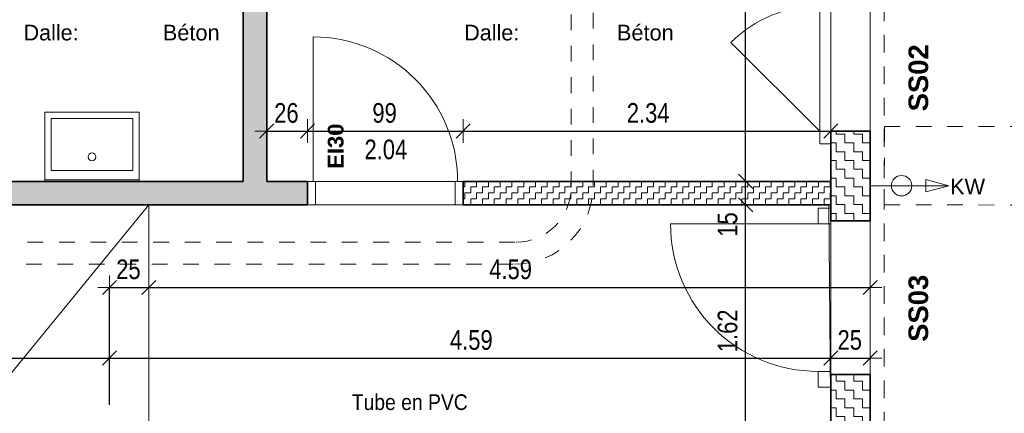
# Model space of a CAD drawing. Header units: metres. Extents: x -75 to 65, y -68 to 92.
# Tile 27 of 32: x 17.53 to 23.8, y 4.75 to 7.25. Entities that reach past the tile are written whole.
import ezdxf

# ---------------------------------------------------------------- set-up
doc = ezdxf.new("R2010")
doc.units = ezdxf.units.M
doc.header["$LTSCALE"] = 0.1
doc.header["$PDMODE"] = 65
for name, pattern in [('AUSGEZOGEN', [0]), ('STRICHLINIE2_S3', [0.25, 0.2, -0.05]), ('STRICHLINIE_S4', [0.275, 0.175, -0.05, 0, -0.05]), ('STRICHPUNKT2_S5', [0.425, 0.325, -0.05, 0, -0.05])]:
    doc.linetypes.add(name, pattern=pattern)
for name, color, linetype in [('XR$1$010 Fenêtres', 7, 'Continuous'), ('XR$1$010 Murs extérieurs', 7, 'Continuous'), ('XR$1$010 Murs extérieurs – Hachures des composants', 7, 'Continuous'), ('XR$1$010 Portes', 7, 'Continuous'), ('XR$1$015 Murs intérieurs', 7, 'Continuous'), ('XR$1$035 Dalles', 7, 'Continuous'), ('XR$1$060 Mobilier incorporé', 7, 'Continuous'), ('XR$1$065 Mobilier installé', 7, 'Continuous'), ('XR$1$080 Définition des locaux – Contour', 7, 'Continuous'), ('XR$1$255 Éléments graphiques du plan', 7, 'Continuous'), ('XR$2$080 Définition des locaux – Texte', 7, 'Continuous'), ('XR$2$150 Annotations 1_50', 7, 'Continuous'), ('XR$2$160 Annotations 1_50', 7, 'Continuous')]:
    doc.layers.add(name, color=color, linetype=linetype)
doc.layers.add('XR$1$STANDARD_1', color=7, linetype='Continuous', lineweight=25)
doc.layers.add('XR$2$STANDARD_1', color=7, linetype='Continuous', lineweight=25)
doc.styles.add('ARIAL', font='arial.ttf')
doc.dimstyles.new('DIMSTYLE_3', dxfattribs={"dimtxt": 0.125, "dimasz": 0.15, "dimexe": 0, "dimexo": 0, "dimgap": 0.0625, "dimtad": 2, "dimrnd": 0.005, "dimzin": 4, "dimdsep": 46, "dimtxsty": 'ARIAL', "dimblk1": 'ALL_ML_STRICH', "dimblk2": 'ALL_ML_STRICH', "dimsah": 1, "dimcen": 0, "dimclrd": 7, "dimclre": 7, "dimclrt": 7, "dimadec": 0, "dimazin": 0, "dimtfac": 1, "dimtdec": 0, "dimtix": 1, "dimtmove": 2, "dimatfit": 3, "dimfxl": 0, "dimtzin": 0, "dimlwd": 0, "dimlwe": 18, "dimarcsym": 0})
doc.dimstyles.new('DIMSTYLE_6', dxfattribs={"dimtxt": 0.125, "dimasz": 0.15, "dimexe": 0, "dimexo": 0, "dimgap": 0.0625, "dimtad": 2, "dimdec": 1, "dimlfac": 100, "dimrnd": 0.5, "dimzin": 4, "dimdsep": 46, "dimtxsty": 'ARIAL', "dimblk1": 'ALL_ML_STRICH', "dimblk2": 'ALL_ML_STRICH', "dimsah": 1, "dimcen": 0, "dimclrd": 7, "dimclre": 7, "dimclrt": 7, "dimadec": 0, "dimazin": 0, "dimtfac": 1, "dimtdec": 0, "dimtix": 1, "dimtmove": 2, "dimatfit": 3, "dimfxl": 0, "dimtzin": 0, "dimlwd": 0, "dimlwe": 18, "dimarcsym": 0})
doc.dimstyles.new('DIMSTYLE_7', dxfattribs={"dimtxt": 0.125, "dimasz": 0.15, "dimexe": 0, "dimexo": 0, "dimgap": 0.0625, "dimtad": 2, "dimdec": 1, "dimlfac": 100, "dimrnd": 0.5, "dimzin": 4, "dimdsep": 46, "dimtxsty": 'ARIAL', "dimblk1": 'ALL_ML_STRICH', "dimblk2": 'ALL_ML_STRICH', "dimsah": 1, "dimcen": 0, "dimclrd": 7, "dimclre": 7, "dimclrt": 7, "dimadec": 0, "dimazin": 0, "dimtfac": 1, "dimtdec": 0, "dimtix": 1, "dimtmove": 2, "dimatfit": 3, "dimfxl": 0, "dimtvp": 1.2, "dimtzin": 0, "dimlwd": 0, "dimlwe": 18, "dimarcsym": 0})
pattern_1 = [(90, (-0.075, 0.075), (-0.0375, 0.0375), [0.0375, -0.0375]), (180, (-0.075, 0.075), (-0.0375, -0.0375), [0.0375, -0.0375])]
pattern_2 = [(0, (0.1125, 0.1125), (0.05625, 0.05625), [0.05625, -0.05625]), (90, (0.1125, 0.1125), (-0.05625, 0.05625), [0.05625, -0.05625])]

# ---------------------------------------------------------------- blocks, each defined once
blk = doc.blocks.new('ALL_ML_STRICH')
at = {"color": 0, "linetype": 'ByBlock', "lineweight": -2}
for p, q in [((0, -0.5), (0, 0.5)), ((-1, 0), (0.5, 0)), ((-0.3, -0.3), (0.3, 0.3))]:
    blk.add_line(p, q, dxfattribs=at)
blk = doc.blocks.new('*D96')
at = {"layer": 'DEFPOINTS', "color": 7, "linetype": 'AUSGEZOGEN', "lineweight": 18, "transparency": 16777216}
for p in [(19.1018, 6.579), (19.1018, 6.544), (19.3618, 6.544)]:
    blk.add_point(p, dxfattribs=at)
at = {"layer": 'XR$2$STANDARD_1', "color": 7, "linetype": 'AUSGEZOGEN', "lineweight": -2, "transparency": 16777216}
for p, q in [((19.1018, 6.544), (19.1018, 6.544)), ((19.1018, 6.544), (19.3618, 6.544)), ((19.3618, 6.544), (19.3618, 6.544))]:
    blk.add_line(p, q, dxfattribs=at)
at = {"layer": 'XR$2$STANDARD_1', "color": 7, "linetype": 'AUSGEZOGEN', "lineweight": 18, "transparency": 16777216, "xscale": 0.15, "yscale": 0.15, "zscale": 0.15, "rotation": 180}
blk.add_blockref('ALL_ML_STRICH', (19.1018, 6.544), dxfattribs=at)
at = {"layer": 'XR$2$STANDARD_1', "color": 7, "linetype": 'AUSGEZOGEN', "lineweight": 18, "transparency": 16777216, "xscale": 0.15, "yscale": 0.15, "zscale": 0.15}
blk.add_blockref('ALL_ML_STRICH', (19.3618, 6.544), dxfattribs=at)
at = {"layer": 'XR$2$STANDARD_1', "color": 7, "linetype": 'AUSGEZOGEN', "lineweight": 18, "transparency": 16777216, "insert": (19.2273, 6.6587), "char_height": 0.125, "width": 0.4, "attachment_point": 5, "style": 'ARIAL'}
blk.add_mtext('\\W0.80;\\A1;{\\A1;{26\\H0.082500;\\S^ ;}}', dxfattribs=at)
blk = doc.blocks.new('*D97')
at = {"layer": 'DEFPOINTS', "color": 7, "linetype": 'AUSGEZOGEN', "lineweight": 18, "transparency": 16777216}
for p in [(20.3518, 6.5994), (19.3618, 6.544), (19.3618, 6.544)]:
    blk.add_point(p, dxfattribs=at)
at = {"layer": 'XR$2$STANDARD_1', "color": 7, "linetype": 'AUSGEZOGEN', "lineweight": -2, "transparency": 16777216}
for p, q in [((19.3618, 6.544), (19.3618, 6.544)), ((19.3618, 6.544), (20.3518, 6.544)), ((20.3518, 6.544), (20.3518, 6.544))]:
    blk.add_line(p, q, dxfattribs=at)
at = {"layer": 'XR$2$STANDARD_1', "color": 7, "linetype": 'AUSGEZOGEN', "lineweight": 18, "transparency": 16777216, "xscale": 0.15, "yscale": 0.15, "zscale": 0.15, "rotation": 180}
blk.add_blockref('ALL_ML_STRICH', (19.3618, 6.544), dxfattribs=at)
at = {"layer": 'XR$2$STANDARD_1', "color": 7, "linetype": 'AUSGEZOGEN', "lineweight": 18, "transparency": 16777216, "xscale": 0.15, "yscale": 0.15, "zscale": 0.15}
blk.add_blockref('ALL_ML_STRICH', (20.3518, 6.544), dxfattribs=at)
at = {"layer": 'XR$2$STANDARD_1', "color": 7, "linetype": 'AUSGEZOGEN', "lineweight": 18, "transparency": 16777216, "insert": (19.8521, 6.6587), "char_height": 0.125, "width": 0.4, "attachment_point": 5, "style": 'ARIAL'}
blk.add_mtext('\\W0.80;\\A1;{\\A1;{99\\H0.082500;\\S^ ;}}', dxfattribs=at)
at = {"layer": 'XR$2$STANDARD_1', "color": 7, "linetype": 'AUSGEZOGEN', "lineweight": 18, "transparency": 16777216, "insert": (19.7242, 6.4893), "char_height": 0.125, "width": 0.00625, "attachment_point": 1, "line_spacing_factor": 0.60241, "style": 'ARIAL'}
blk.add_mtext('\\W0.80;2.04', dxfattribs=at)
blk = doc.blocks.new('*D98')
at = {"layer": 'DEFPOINTS', "color": 7, "linetype": 'AUSGEZOGEN', "lineweight": 18, "transparency": 16777216}
for p in [(20.3518, 6.5994), (20.3518, 6.544), (22.6918, 6.509)]:
    blk.add_point(p, dxfattribs=at)
at = {"layer": 'XR$2$STANDARD_1', "color": 7, "linetype": 'AUSGEZOGEN', "lineweight": -2, "transparency": 16777216}
for p, q in [((20.3518, 6.544), (20.3518, 6.544)), ((20.3518, 6.544), (22.6918, 6.544)), ((22.6918, 6.544), (22.6918, 6.544))]:
    blk.add_line(p, q, dxfattribs=at)
at = {"layer": 'XR$2$STANDARD_1', "color": 7, "linetype": 'AUSGEZOGEN', "lineweight": 18, "transparency": 16777216, "xscale": 0.15, "yscale": 0.15, "zscale": 0.15, "rotation": 180}
blk.add_blockref('ALL_ML_STRICH', (20.3518, 6.544), dxfattribs=at)
at = {"layer": 'XR$2$STANDARD_1', "color": 7, "linetype": 'AUSGEZOGEN', "lineweight": 18, "transparency": 16777216, "xscale": 0.15, "yscale": 0.15, "zscale": 0.15}
blk.add_blockref('ALL_ML_STRICH', (22.6918, 6.544), dxfattribs=at)
at = {"layer": 'XR$2$STANDARD_1', "color": 7, "linetype": 'AUSGEZOGEN', "lineweight": 18, "transparency": 16777216, "insert": (21.5292, 6.6587), "char_height": 0.125, "width": 0.4, "attachment_point": 5, "style": 'ARIAL'}
blk.add_mtext('\\W0.80;\\A1;{\\A1;{2.34\\H0.082500;\\S^ ;}}', dxfattribs=at)
blk = doc.blocks.new('*D117')
at = {"layer": 'DEFPOINTS', "color": 7, "linetype": 'AUSGEZOGEN', "lineweight": 18, "transparency": 16777216}
for p in [(9.8518, 4.0962), (9.8518, 3.4356), (18.1018, 3.2482)]:
    blk.add_point(p, dxfattribs=at)
at = {"layer": 'XR$2$STANDARD_1', "color": 7, "linetype": 'AUSGEZOGEN', "lineweight": -2, "transparency": 16777216}
for p, q in [((9.8518, 5.2735), (9.8518, 3.4356)), ((9.8518, 3.4356), (18.1018, 3.4356)), ((18.1018, 3.4356), (18.1018, 3.4356))]:
    blk.add_line(p, q, dxfattribs=at)
at = {"layer": 'XR$2$STANDARD_1', "color": 7, "linetype": 'AUSGEZOGEN', "lineweight": 18, "transparency": 16777216, "xscale": 0.15, "yscale": 0.15, "zscale": 0.15, "rotation": 180}
blk.add_blockref('ALL_ML_STRICH', (9.8518, 3.4356), dxfattribs=at)
at = {"layer": 'XR$2$STANDARD_1', "color": 7, "linetype": 'AUSGEZOGEN', "lineweight": 18, "transparency": 16777216, "xscale": 0.15, "yscale": 0.15, "zscale": 0.15}
blk.add_blockref('ALL_ML_STRICH', (18.1018, 3.4356), dxfattribs=at)
at = {"layer": 'XR$2$STANDARD_1', "color": 7, "linetype": 'AUSGEZOGEN', "lineweight": 18, "transparency": 16777216, "insert": (13.9836, 3.5502), "char_height": 0.125, "width": 0.4, "attachment_point": 5, "style": 'ARIAL'}
blk.add_mtext('\\W0.80;\\A1;{\\A1;{8.25\\H0.082500;\\S^ ;}}', dxfattribs=at)
blk = doc.blocks.new('*D136')
at = {"layer": 'DEFPOINTS', "color": 7, "linetype": 'AUSGEZOGEN', "lineweight": 18, "transparency": 16777216}
for p in [(15.0518, 5.2735), (15.0518, 5.0979), (18.1018, 5.1329)]:
    blk.add_point(p, dxfattribs=at)
at = {"layer": 'XR$2$STANDARD_1', "color": 7, "linetype": 'AUSGEZOGEN', "lineweight": -2, "transparency": 16777216}
for p, q in [((15.0518, 5.2735), (15.0518, 5.0979)), ((15.0518, 5.0979), (18.1018, 5.0979)), ((18.1018, 4.9835), (18.1018, 5.0979))]:
    blk.add_line(p, q, dxfattribs=at)
at = {"layer": 'XR$2$STANDARD_1', "color": 7, "linetype": 'AUSGEZOGEN', "lineweight": 18, "transparency": 16777216, "xscale": 0.15, "yscale": 0.15, "zscale": 0.15, "rotation": 180}
blk.add_blockref('ALL_ML_STRICH', (15.0518, 5.0979), dxfattribs=at)
at = {"layer": 'XR$2$STANDARD_1', "color": 7, "linetype": 'AUSGEZOGEN', "lineweight": 18, "transparency": 16777216, "xscale": 0.15, "yscale": 0.15, "zscale": 0.15}
blk.add_blockref('ALL_ML_STRICH', (18.1018, 5.0979), dxfattribs=at)
at = {"layer": 'XR$2$STANDARD_1', "color": 7, "linetype": 'AUSGEZOGEN', "lineweight": 18, "transparency": 16777216, "insert": (16.5836, 5.2126), "char_height": 0.125, "width": 0.4, "attachment_point": 5, "style": 'ARIAL'}
blk.add_mtext('\\W0.80;\\A1;{\\A1;{3.05\\H0.082500;\\S^ ;}}', dxfattribs=at)
blk = doc.blocks.new('*D137')
at = {"layer": 'DEFPOINTS', "color": 7, "linetype": 'AUSGEZOGEN', "lineweight": 18, "transparency": 16777216}
for p in [(18.1018, 5.1329), (18.1018, 5.0979), (22.6918, 5.0979)]:
    blk.add_point(p, dxfattribs=at)
at = {"layer": 'XR$2$STANDARD_1', "color": 7, "linetype": 'AUSGEZOGEN', "lineweight": -2, "transparency": 16777216}
for p, q in [((18.1018, 4.9835), (18.1018, 5.0979)), ((18.1018, 5.0979), (22.6918, 5.0979)), ((22.6918, 5.0979), (22.6918, 5.0979))]:
    blk.add_line(p, q, dxfattribs=at)
at = {"layer": 'XR$2$STANDARD_1', "color": 7, "linetype": 'AUSGEZOGEN', "lineweight": 18, "transparency": 16777216, "xscale": 0.15, "yscale": 0.15, "zscale": 0.15, "rotation": 180}
blk.add_blockref('ALL_ML_STRICH', (18.1018, 5.0979), dxfattribs=at)
at = {"layer": 'XR$2$STANDARD_1', "color": 7, "linetype": 'AUSGEZOGEN', "lineweight": 18, "transparency": 16777216, "xscale": 0.15, "yscale": 0.15, "zscale": 0.15}
blk.add_blockref('ALL_ML_STRICH', (22.6918, 5.0979), dxfattribs=at)
at = {"layer": 'XR$2$STANDARD_1', "color": 7, "linetype": 'AUSGEZOGEN', "lineweight": 18, "transparency": 16777216, "insert": (20.4039, 5.2125), "char_height": 0.125, "width": 0.4, "attachment_point": 5, "style": 'ARIAL'}
blk.add_mtext('\\W0.80;\\A1;{\\A1;{4.59\\H0.082500;\\S^ ;}}', dxfattribs=at)
blk = doc.blocks.new('*D138')
at = {"layer": 'DEFPOINTS', "color": 7, "linetype": 'AUSGEZOGEN', "lineweight": 18, "transparency": 16777216}
for p in [(22.9418, 5.1691), (22.6918, 5.0979), (22.6918, 5.0979)]:
    blk.add_point(p, dxfattribs=at)
at = {"layer": 'XR$2$STANDARD_1', "color": 7, "linetype": 'AUSGEZOGEN', "lineweight": -2, "transparency": 16777216}
for p, q in [((22.6918, 5.0979), (22.6918, 5.0979)), ((22.6918, 5.0979), (22.9418, 5.0979)), ((22.9418, 5.0979), (22.9418, 5.0979))]:
    blk.add_line(p, q, dxfattribs=at)
at = {"layer": 'XR$2$STANDARD_1', "color": 7, "linetype": 'AUSGEZOGEN', "lineweight": 18, "transparency": 16777216, "xscale": 0.15, "yscale": 0.15, "zscale": 0.15, "rotation": 180}
blk.add_blockref('ALL_ML_STRICH', (22.6918, 5.0979), dxfattribs=at)
at = {"layer": 'XR$2$STANDARD_1', "color": 7, "linetype": 'AUSGEZOGEN', "lineweight": 18, "transparency": 16777216, "xscale": 0.15, "yscale": 0.15, "zscale": 0.15}
blk.add_blockref('ALL_ML_STRICH', (22.9418, 5.0979), dxfattribs=at)
at = {"layer": 'XR$2$STANDARD_1', "color": 7, "linetype": 'AUSGEZOGEN', "lineweight": 18, "transparency": 16777216, "insert": (22.8119, 5.2125), "char_height": 0.125, "width": 0.4, "attachment_point": 5, "style": 'ARIAL'}
blk.add_mtext('\\W0.80;\\A1;{\\A1;{25\\H0.082500;\\S^ ;}}', dxfattribs=at)
blk = doc.blocks.new('*D139')
at = {"layer": 'DEFPOINTS', "color": 7, "linetype": 'AUSGEZOGEN', "lineweight": 18, "transparency": 16777216}
for p in [(18.1018, 5.5479), (18.3518, 5.4904), (18.1018, 5.2535)]:
    blk.add_point(p, dxfattribs=at)
at = {"layer": 'XR$2$STANDARD_1', "color": 7, "linetype": 'AUSGEZOGEN', "lineweight": -2, "transparency": 16777216}
for p, q in [((18.1018, 4.8002), (18.1018, 5.5479)), ((18.1018, 5.5479), (18.3518, 5.5479)), ((18.3518, 5.5479), (18.3518, 5.5479))]:
    blk.add_line(p, q, dxfattribs=at)
at = {"layer": 'XR$2$STANDARD_1', "color": 7, "linetype": 'AUSGEZOGEN', "lineweight": 18, "transparency": 16777216, "xscale": 0.15, "yscale": 0.15, "zscale": 0.15, "rotation": 180}
blk.add_blockref('ALL_ML_STRICH', (18.1018, 5.5479), dxfattribs=at)
at = {"layer": 'XR$2$STANDARD_1', "color": 7, "linetype": 'AUSGEZOGEN', "lineweight": 18, "transparency": 16777216, "xscale": 0.15, "yscale": 0.15, "zscale": 0.15}
blk.add_blockref('ALL_ML_STRICH', (18.3518, 5.5479), dxfattribs=at)
at = {"layer": 'XR$2$STANDARD_1', "color": 7, "linetype": 'AUSGEZOGEN', "lineweight": 18, "transparency": 16777216, "insert": (18.2219, 5.6625), "char_height": 0.125, "width": 0.4, "attachment_point": 5, "style": 'ARIAL'}
blk.add_mtext('\\W0.80;\\A1;{\\A1;{25\\H0.082500;\\S^ ;}}', dxfattribs=at)
blk = doc.blocks.new('*D140')
at = {"layer": 'DEFPOINTS', "color": 7, "linetype": 'AUSGEZOGEN', "lineweight": 18, "transparency": 16777216}
for p in [(22.9418, 5.6332), (18.3518, 5.5479), (18.3518, 5.4904)]:
    blk.add_point(p, dxfattribs=at)
at = {"layer": 'XR$2$STANDARD_1', "color": 7, "linetype": 'AUSGEZOGEN', "lineweight": -2, "transparency": 16777216}
for p, q in [((18.3518, 5.5479), (18.3518, 5.5479)), ((18.3518, 5.5479), (22.9418, 5.5479)), ((22.9418, 5.5479), (22.9418, 5.5479))]:
    blk.add_line(p, q, dxfattribs=at)
at = {"layer": 'XR$2$STANDARD_1', "color": 7, "linetype": 'AUSGEZOGEN', "lineweight": 18, "transparency": 16777216, "xscale": 0.15, "yscale": 0.15, "zscale": 0.15, "rotation": 180}
blk.add_blockref('ALL_ML_STRICH', (18.3518, 5.5479), dxfattribs=at)
at = {"layer": 'XR$2$STANDARD_1', "color": 7, "linetype": 'AUSGEZOGEN', "lineweight": 18, "transparency": 16777216, "xscale": 0.15, "yscale": 0.15, "zscale": 0.15}
blk.add_blockref('ALL_ML_STRICH', (22.9418, 5.5479), dxfattribs=at)
at = {"layer": 'XR$2$STANDARD_1', "color": 7, "linetype": 'AUSGEZOGEN', "lineweight": 18, "transparency": 16777216, "insert": (20.6539, 5.6625), "char_height": 0.125, "width": 0.4, "attachment_point": 5, "style": 'ARIAL'}
blk.add_mtext('\\W0.80;\\A1;{\\A1;{4.59\\H0.082500;\\S^ ;}}', dxfattribs=at)
blk = doc.blocks.new('*D147')
at = {"layer": 'DEFPOINTS', "color": 7, "linetype": 'AUSGEZOGEN', "lineweight": 18, "transparency": 16777216}
for p in [(22.1496, 6.0735), (22.0807, 4.4535), (22.1496, 4.4535)]:
    blk.add_point(p, dxfattribs=at)
at = {"layer": 'XR$2$STANDARD_1', "color": 7, "linetype": 'AUSGEZOGEN', "lineweight": -2, "transparency": 16777216}
for p, q in [((22.1496, 6.0735), (22.1496, 6.0735)), ((22.1496, 4.4535), (22.1496, 6.0735)), ((22.1496, 4.4535), (22.1496, 4.4535))]:
    blk.add_line(p, q, dxfattribs=at)
at = {"layer": 'XR$2$STANDARD_1', "color": 7, "linetype": 'AUSGEZOGEN', "lineweight": 18, "transparency": 16777216, "xscale": 0.15, "yscale": 0.15, "zscale": 0.15}
for p, rotation in [((22.1496, 6.0735), 90), ((22.1496, 4.4535), 270)]:
    blk.add_blockref('ALL_ML_STRICH', p, dxfattribs=dict(at, rotation=rotation))
at = {"layer": 'XR$2$STANDARD_1', "color": 7, "linetype": 'AUSGEZOGEN', "lineweight": 18, "transparency": 16777216, "insert": (22.035, 5.2712), "char_height": 0.125, "width": 0.4, "attachment_point": 5, "rotation": 90, "style": 'ARIAL'}
blk.add_mtext('\\W0.80;\\A1;{\\A1;{1.62\\H0.082500;\\S^ ;}}', dxfattribs=at)
blk = doc.blocks.new('*D148')
at = {"layer": 'DEFPOINTS', "color": 7, "linetype": 'AUSGEZOGEN', "lineweight": 18, "transparency": 16777216}
for p in [(22.1496, 6.2235), (22.1496, 6.0735), (22.1496, 6.0735)]:
    blk.add_point(p, dxfattribs=at)
at = {"layer": 'XR$2$STANDARD_1', "color": 7, "linetype": 'AUSGEZOGEN', "lineweight": -2, "transparency": 16777216}
for p, q in [((22.1496, 6.2235), (22.1496, 6.2235)), ((22.1496, 6.0735), (22.1496, 6.2235)), ((22.1496, 6.0735), (22.1496, 6.0735))]:
    blk.add_line(p, q, dxfattribs=at)
at = {"layer": 'XR$2$STANDARD_1', "color": 7, "linetype": 'AUSGEZOGEN', "lineweight": 18, "transparency": 16777216, "xscale": 0.15, "yscale": 0.15, "zscale": 0.15}
for p, rotation in [((22.1496, 6.2235), 90), ((22.1496, 6.0735), 270)]:
    blk.add_blockref('ALL_ML_STRICH', p, dxfattribs=dict(at, rotation=rotation))
at = {"layer": 'XR$2$STANDARD_1', "color": 7, "linetype": 'AUSGEZOGEN', "lineweight": 18, "transparency": 16777216, "insert": (22.035, 5.9487), "char_height": 0.125, "width": 0.4, "attachment_point": 5, "rotation": 90, "style": 'ARIAL'}
blk.add_mtext('\\W0.80;\\A1;{\\A1;{15\\H0.082500;\\S^ ;}}', dxfattribs=at)
blk = doc.blocks.new('*D149')
at = {"layer": 'DEFPOINTS', "color": 7, "linetype": 'AUSGEZOGEN', "lineweight": 18, "transparency": 16777216}
for p in [(22.1496, 10.8035), (22.1496, 6.2235), (22.1496, 6.2235)]:
    blk.add_point(p, dxfattribs=at)
at = {"layer": 'XR$2$STANDARD_1', "color": 7, "linetype": 'AUSGEZOGEN', "lineweight": -2, "transparency": 16777216}
for p, q in [((22.1496, 10.8035), (22.1496, 10.8035)), ((22.1496, 6.2235), (22.1496, 10.8035)), ((22.1496, 6.2235), (22.1496, 6.2235))]:
    blk.add_line(p, q, dxfattribs=at)
at = {"layer": 'XR$2$STANDARD_1', "color": 7, "linetype": 'AUSGEZOGEN', "lineweight": 18, "transparency": 16777216, "xscale": 0.15, "yscale": 0.15, "zscale": 0.15}
for p, rotation in [((22.1496, 10.8035), 90), ((22.1496, 6.2235), 270)]:
    blk.add_blockref('ALL_ML_STRICH', p, dxfattribs=dict(at, rotation=rotation))
at = {"layer": 'XR$2$STANDARD_1', "color": 7, "linetype": 'AUSGEZOGEN', "lineweight": 18, "transparency": 16777216, "insert": (22.035, 8.5206), "char_height": 0.125, "width": 0.4, "attachment_point": 5, "rotation": 90, "style": 'ARIAL'}
blk.add_mtext('\\W0.80;\\A1;{\\A1;{4.58\\H0.082500;\\S^ ;}}', dxfattribs=at)

msp = doc.modelspace()

# ---------------------------------------------------------------- hatches: boundary and pattern name
at = {"layer": 'XR$1$010 Murs extérieurs – Hachures des composants', "linetype": 'AUSGEZOGEN', "lineweight": 13, "transparency": 33554687}
h = msp.add_hatch(dxfattribs=at)
h.set_pattern_fill('MUSTER', scale=0.0375, angle=90, style=0, pattern_type=2)
h.set_pattern_definition(pattern_1)
h.paths.add_polyline_path([(18.9518, 10.8035), (18.9518, 6.2235), (19.1018, 6.2235), (19.1018, 10.8035)], flags=0)
h = msp.add_hatch(dxfattribs=at)
h.set_pattern_fill('MUSTER', scale=0.05625, style=0, pattern_type=2)
h.set_pattern_definition(pattern_2)
h.paths.add_polyline_path([(22.6918, 5.9728), (22.9418, 5.9728), (22.9418, 6.5424), (22.6918, 6.5424)], flags=0)
h = msp.add_hatch(dxfattribs=at)
h.set_pattern_fill('MUSTER', scale=0.0375, angle=90, style=0, pattern_type=2)
h.set_pattern_definition(pattern_1)
h.paths.add_polyline_path([(15.0518, 6.0735), (19.3618, 6.0735), (19.3618, 6.2235), (15.0518, 6.2235)], flags=0)
h = msp.add_hatch(dxfattribs=at)
h.set_pattern_fill('MUSTER', scale=0.0375, angle=90, style=0, pattern_type=2)
h.set_pattern_definition(pattern_1)
h.paths.add_polyline_path([(20.3518, 6.0735), (22.6918, 6.0735), (22.6918, 6.2235), (20.3518, 6.2235)], flags=0)
h = msp.add_hatch(dxfattribs=at)
h.set_pattern_fill('MUSTER', scale=0.05625, style=0, pattern_type=2)
h.set_pattern_definition(pattern_2)
h.paths.add_polyline_path([(22.6918, 4.4535), (22.9418, 4.4535), (22.9418, 4.9928), (22.6918, 4.9928)], flags=0)

# ---------------------------------------------------------------- linework, layer by layer
at = {"layer": 'XR$1$010 Fenêtres', "color": 7, "linetype": 'AUSGEZOGEN', "lineweight": 13, "transparency": 33554687}
for p, q in [((22.6218, 7.3424), (22.6218, 6.5424)), ((22.6918, 6.5424), (22.6918, 7.3424)), ((22.9418, 7.3424), (22.9418, 6.5424)), ((22.6218, 6.5424), (22.0561, 7.1081)), ((22.6918, 6.5424), (22.6218, 6.5424)), ((22.6218, 6.5424), (22.6218, 6.4624)), ((22.6918, 6.4624), (22.6918, 6.5424)), ((22.6918, 6.5424), (22.6918, 6.4624)), ((22.6918, 6.5424), (22.6918, 6.4624)), ((22.9418, 6.5424), (22.6918, 6.5424)), ((22.6218, 6.4624), (22.6918, 6.4624))]:
    msp.add_line(p, q, dxfattribs=at)
at = {"layer": 'XR$1$010 Fenêtres', "color": 7, "linetype": 'AUSGEZOGEN', "lineweight": 18, "transparency": 33554687}
msp.add_line((15.2718, 2.3042), (18.3518, 6.0735), dxfattribs=at)
at = {"layer": 'XR$1$010 Fenêtres', "color": 7, "linetype": 'AUSGEZOGEN', "lineweight": 13, "transparency": 33554687}
msp.add_arc((22.6218, 6.5424), 0.8, 90, 135, dxfattribs=at)
at = {"layer": 'XR$1$010 Murs extérieurs', "color": 7, "linetype": 'AUSGEZOGEN', "lineweight": 35, "transparency": 33554687}
for p, q in [((18.9518, 10.8035), (18.9518, 6.2235)), ((19.1018, 6.2235), (19.1018, 10.8035)), ((22.9418, 6.5424), (22.6918, 6.5424)), ((22.6918, 6.5424), (22.6918, 6.4624)), ((22.6918, 6.5424), (22.6918, 5.9728)), ((22.9418, 5.9728), (22.9418, 6.5424)), ((18.9518, 6.2235), (15.0518, 6.2235)), ((19.3618, 6.2235), (19.1018, 6.2235)), ((19.3618, 6.0735), (19.3618, 6.2235)), ((20.3518, 6.0735), (20.3518, 6.2235)), ((22.6918, 6.2235), (20.3518, 6.2235)), ((22.6918, 6.0735), (22.6918, 6.2235)), ((15.0518, 6.0735), (19.3618, 6.0735)), ((20.3518, 6.0735), (22.6918, 6.0735)), ((22.6918, 5.9728), (22.6918, 6.0528)), ((22.9418, 5.9728), (22.6918, 5.9728)), ((22.9418, 4.9928), (22.6918, 4.9928)), ((22.6918, 4.9928), (22.6918, 4.9128)), ((22.6918, 4.9928), (22.6918, 4.4535)), ((22.9418, 4.4535), (22.9418, 4.9928))]:
    msp.add_line(p, q, dxfattribs=at)
at = {"layer": 'XR$1$010 Murs extérieurs', "color": 8, "linetype": 'STRICHPUNKT2_S5', "lineweight": 13, "transparency": 33554687}
for p, q in [((23.0322, 6.5735), (23.0318, 6.0735)), ((24.532, 6.5721), (23.0322, 6.5735)), ((23.0318, 6.0735), (24.5318, 6.0721))]:
    msp.add_line(p, q, dxfattribs=at)
at = {"layer": 'XR$1$010 Murs extérieurs', "color": 7, "linetype": 'AUSGEZOGEN', "lineweight": 13, "transparency": 33554687}
msp.add_line((22.6918, 5.9728), (22.6918, 4.9928), dxfattribs=at)
at = {"layer": 'XR$1$010 Portes', "color": 7, "linetype": 'AUSGEZOGEN', "lineweight": 13, "transparency": 33554687}
for p, q in [((19.3968, 6.2235), (19.3968, 7.1435)), ((19.3618, 6.2235), (19.4118, 6.2235)), ((19.3618, 6.0735), (19.3618, 6.2235)), ((19.4118, 6.2235), (19.4118, 6.0735)), ((20.3018, 6.0735), (20.3018, 6.2235)), ((20.3018, 6.2235), (20.3518, 6.2235)), ((20.3518, 6.2235), (20.3518, 6.0735)), ((19.4118, 6.0735), (19.3618, 6.0735)), ((20.3518, 6.0735), (20.3018, 6.0735))]:
    msp.add_line(p, q, dxfattribs=at)
at = {"layer": 'XR$1$010 Portes', "color": 7, "linetype": 'AUSGEZOGEN', "lineweight": 35, "transparency": 33554687}
for p, q in [((19.3618, 6.0735), (19.3618, 6.2235)), ((19.3618, 6.0735), (19.3618, 6.2235)), ((20.3518, 6.0735), (20.3518, 6.2235)), ((20.3518, 6.0735), (20.3518, 6.2235))]:
    msp.add_line(p, q, dxfattribs=at)
at = {"layer": 'XR$1$010 Portes', "color": 7, "linetype": 'AUSGEZOGEN', "lineweight": 18, "transparency": 33554687}
for p, q in [((22.6118, 6.0528), (22.6118, 5.9528)), ((22.6918, 6.0528), (22.6118, 6.0528)), ((22.6918, 5.9528), (22.6918, 6.0528)), ((22.6918, 5.9728), (22.6918, 6.0528)), ((22.6918, 5.9728), (22.6918, 6.0528)), ((22.6118, 5.9528), (21.6717, 5.9528)), ((22.6118, 5.9528), (22.6918, 5.9528)), ((22.9418, 5.9728), (22.6918, 5.9728)), ((22.9418, 4.9928), (22.9418, 5.9728)), ((22.6918, 5.0128), (22.6118, 5.0128)), ((22.6118, 5.0128), (22.6118, 4.9128)), ((22.6918, 4.9128), (22.6918, 5.0128)), ((22.6918, 4.9928), (22.6918, 4.9128)), ((22.6918, 4.9928), (22.6918, 4.9128)), ((22.9418, 4.9928), (22.6918, 4.9928)), ((22.6118, 4.9128), (22.6918, 4.9128))]:
    msp.add_line(p, q, dxfattribs=at)
at = {"layer": 'XR$1$010 Portes', "color": 7, "linetype": 'AUSGEZOGEN', "lineweight": 13, "transparency": 33554687}
msp.add_arc((19.3968, 6.2235), 0.92, 0, 90, dxfattribs=at)
at = {"layer": 'XR$1$010 Portes', "color": 7, "linetype": 'AUSGEZOGEN', "lineweight": 18, "transparency": 33554687}
msp.add_arc((22.6118, 5.9528), 0.94, 180, 270, dxfattribs=at)
at = {"layer": 'XR$1$015 Murs intérieurs', "color": 7, "linetype": 'STRICHLINIE_S4', "lineweight": 13, "transparency": 33554687}
msp.add_line((23.0318, 11.1435), (23.0318, -4.0565), dxfattribs=at)
at = {"layer": 'XR$1$035 Dalles', "color": 7, "linetype": 'AUSGEZOGEN', "lineweight": 18, "transparency": 33554687}
msp.add_line((22.9418, 4.2035), (22.9418, 11.0535), dxfattribs=at)
at = {"layer": 'XR$1$035 Dalles', "color": 30, "linetype": 'STRICHLINIE2_S3', "lineweight": 13, "transparency": 33554687}
for p, q in [((21.039, 6.1861), (21.039, 10.7501)), ((21.179, 6.1961), (21.179, 10.7501)), ((14.7804, 5.8361), (20.689, 5.8361)), ((14.7704, 5.6961), (20.679, 5.6961))]:
    msp.add_line(p, q, dxfattribs=at)
for centre, radius in [((20.679, 6.1961), 0.5), ((20.689, 6.1861), 0.35)]:
    msp.add_arc(centre, radius, 270, 0, dxfattribs=at)
at = {"layer": 'XR$1$060 Mobilier incorporé', "color": 7, "linetype": 'AUSGEZOGEN', "lineweight": 13, "transparency": 33554687}
for p, q in [((18.2904, 6.6635), (17.6904, 6.6635)), ((17.6904, 6.6635), (17.6904, 6.2235)), ((18.2904, 6.2235), (18.2904, 6.6635)), ((18.2504, 6.6235), (17.7304, 6.6235)), ((17.7304, 6.6235), (17.7304, 6.2935)), ((18.2504, 6.2935), (18.2504, 6.6235)), ((17.7304, 6.2935), (18.2504, 6.2935)), ((18.2904, 6.2335), (17.6904, 6.2335)), ((17.6904, 6.2235), (18.2904, 6.2235))]:
    msp.add_line(p, q, dxfattribs=at)
msp.add_circle((17.9904, 6.3793), 0.025, dxfattribs=at)
at = {"layer": 'XR$1$065 Mobilier installé', "color": 124, "linetype": 'AUSGEZOGEN', "lineweight": 13, "transparency": 33554687}
for p, q in [((23.4418, 6.1958), (23.2969, 6.2347)), ((23.2969, 6.2347), (23.2969, 6.157)), ((23.4418, 6.1958), (22.9418, 6.1958)), ((23.4418, 6.1958), (23.2969, 6.157))]:
    msp.add_line(p, q, dxfattribs=at)
msp.add_circle((23.1418, 6.1958), 0.065, dxfattribs=at)
at = {"layer": 'XR$1$080 Définition des locaux – Contour', "color": 51, "linetype": 'AUSGEZOGEN', "lineweight": 13, "transparency": 33554687}
for p, q in [((18.9518, 6.2235), (18.9518, 10.8035)), ((19.1018, 10.8035), (19.1018, 6.2235)), ((22.6918, 6.2235), (22.6918, 10.8035)), ((15.0518, 6.2235), (18.9518, 6.2235)), ((19.1018, 6.2235), (22.6918, 6.2235)), ((18.1018, 6.0735), (14.8918, 6.0735)), ((22.6794, 6.0735), (18.1018, 6.0735)), ((22.6918, 4.4535), (22.6794, 6.0735))]:
    msp.add_line(p, q, dxfattribs=at)
at = {"layer": 'XR$1$255 Éléments graphiques du plan', "color": 1, "linetype": 'STRICHLINIE_S4', "lineweight": 18, "transparency": 33554687}
msp.add_line((23.0318, 11.156), (23.0318, -6.6579), dxfattribs=at)
at = {"layer": 'XR$1$STANDARD_1', "color": 7, "linetype": 'AUSGEZOGEN', "lineweight": 18, "transparency": 33554687}
msp.add_line((18.3518, 6.0735), (18.3518, 4.2035), dxfattribs=at)

# ---------------------------------------------------------------- texts
at = {"layer": 'XR$2$080 Définition des locaux – Texte', "color": 7, "linetype": 'AUSGEZOGEN', "transparency": 33554687, "char_height": 0.1, "attachment_point": 7, "style": 'ARIAL'}
for s, insert, width in [('{\\W0.98;Dalle:}', (17.555, 7.1197), 0.187714), ('{\\W0.99;Béton}', (18.4408, 7.1197), 0.412563), ('{\\W0.98;Dalle:}', (20.359, 7.1197), 0.187714), ('{\\W0.99;Béton}', (21.3305, 7.1197), 0.353019)]:
    msp.add_mtext(s, dxfattribs=dict(at, insert=insert, width=width))
at = {"layer": 'XR$2$150 Annotations 1_50', "color": 31, "linetype": 'AUSGEZOGEN', "transparency": 33554687, "insert": (19.5923, 6.3038), "char_height": 0.1, "width": 0.338287, "attachment_point": 7, "rotation": 90, "style": 'ARIAL'}
msp.add_mtext('\\A1;{\\fArial|i0|b1;\\H0.100000;\\W1.000000;\\C31;EI30}\\P', dxfattribs=at)
at = {"layer": 'XR$2$160 Annotations 1_50', "color": 7, "linetype": 'AUSGEZOGEN', "transparency": 33554687, "char_height": 0.125, "width": 0.52093, "attachment_point": 7, "rotation": 90, "style": 'ARIAL'}
for s, insert in [('\\A1;{\\fArial|b1|i0|c162|p34;SS02}', (23.3127, 6.6695)), ('\\A1;{\\fArial|b1|i0|c162|p34;SS03}', (23.3127, 5.2012))]:
    msp.add_mtext(s, dxfattribs=dict(at, insert=insert))
at = {"layer": 'XR$2$160 Annotations 1_50', "color": 124, "linetype": 'AUSGEZOGEN', "transparency": 33554687, "insert": (23.4504, 6.1405), "char_height": 0.1, "width": 0.274691, "attachment_point": 7, "style": 'ARIAL'}
msp.add_mtext('\\W0.99;KW', dxfattribs=at)
at = {"layer": 'XR$2$160 Annotations 1_50', "color": 7, "linetype": 'AUSGEZOGEN', "transparency": 33554687, "insert": (19.6433, 4.7655), "char_height": 0.1, "width": 0.769522, "attachment_point": 7, "style": 'ARIAL'}
msp.add_mtext('{\\W0.88;Tube en PVC }', dxfattribs=at)

# ---------------------------------------------------------------- dimensions: what is measured, and where the dimension line sits
at = {"layer": 'XR$2$STANDARD_1', "color": 7, "linetype": 'AUSGEZOGEN', "lineweight": 18, "transparency": 33554687}
for base, p1, p2, dimstyle, picture, middle in [((22.1496, 10.8035), (22.1496, 6.2235), (22.1496, 10.8035), 'DIMSTYLE_3', '*D149', (22.035, 8.5206)), ((22.1496, 6.2235), (22.1496, 6.0735), (22.1496, 6.2235), 'DIMSTYLE_7', '*D148', (22.035, 5.9487)), ((22.1496, 6.0735), (22.1496, 4.4535), (22.1496, 6.0735), 'DIMSTYLE_3', '*D147', (22.035, 5.2712))]:
    dim = msp.add_linear_dim(base=base, p1=p1, p2=p2, angle=90, dimstyle=dimstyle, override={"dimpost": '<>', "dimclrd": 7, "dimclre": 7, "dimclrt": 7, "dimlwd": 0, "dimlwe": 18}, dxfattribs=at)
    dim.commit()
    dim.dimension.update_dxf_attribs({"geometry": picture, "text_midpoint": middle, "dimtype": 160})
for base, p1, p2, dimstyle, picture, middle in [((19.3618, 6.544), (19.1018, 6.544), (19.3618, 6.544), 'DIMSTYLE_7', '*D96', (19.2273, 6.6587)), ((22.6918, 6.544), (20.3518, 6.544), (22.6918, 6.544), 'DIMSTYLE_3', '*D98', (21.5292, 6.6587)), ((18.3518, 5.5479), (18.1018, 4.8002), (18.3518, 5.5479), 'DIMSTYLE_7', '*D139', (18.2219, 5.6625)), ((22.9418, 5.5479), (18.3518, 5.5479), (22.9418, 5.5479), 'DIMSTYLE_3', '*D140', (20.6539, 5.6625)), ((18.1018, 3.4356), (9.8518, 5.2735), (18.1018, 3.4356), 'DIMSTYLE_3', '*D117', (13.9836, 3.5502)), ((18.1018, 5.0979), (15.0518, 5.2735), (18.1018, 4.9835), 'DIMSTYLE_3', '*D136', (16.5836, 5.2126)), ((22.6918, 5.0979), (18.1018, 4.9835), (22.6918, 5.0979), 'DIMSTYLE_3', '*D137', (20.4039, 5.2125)), ((22.9418, 5.0979), (22.6918, 5.0979), (22.9418, 5.0979), 'DIMSTYLE_7', '*D138', (22.8119, 5.2125))]:
    dim = msp.add_linear_dim(base=base, p1=p1, p2=p2, dimstyle=dimstyle, override={"dimpost": '<>', "dimclrd": 7, "dimclre": 7, "dimclrt": 7, "dimlwd": 0, "dimlwe": 18}, dxfattribs=at)
    dim.commit()
    dim.dimension.update_dxf_attribs({"geometry": picture, "text_midpoint": middle, "dimtype": 160})
dim = msp.add_linear_dim(base=(20.3518, 6.544), p1=(19.3618, 6.544), p2=(20.3518, 6.544), text='<>\\X\\W0.80;2.04', dimstyle='DIMSTYLE_6', override={"dimpost": '<>', "dimclrd": 7, "dimclre": 7, "dimclrt": 7, "dimlwd": 0, "dimlwe": 18}, dxfattribs=at)
dim.commit()
dim.dimension.update_dxf_attribs({"geometry": '*D97', "text_midpoint": (19.8521, 6.6587), "dimtype": 160})

doc.saveas('drawing.dxf')
